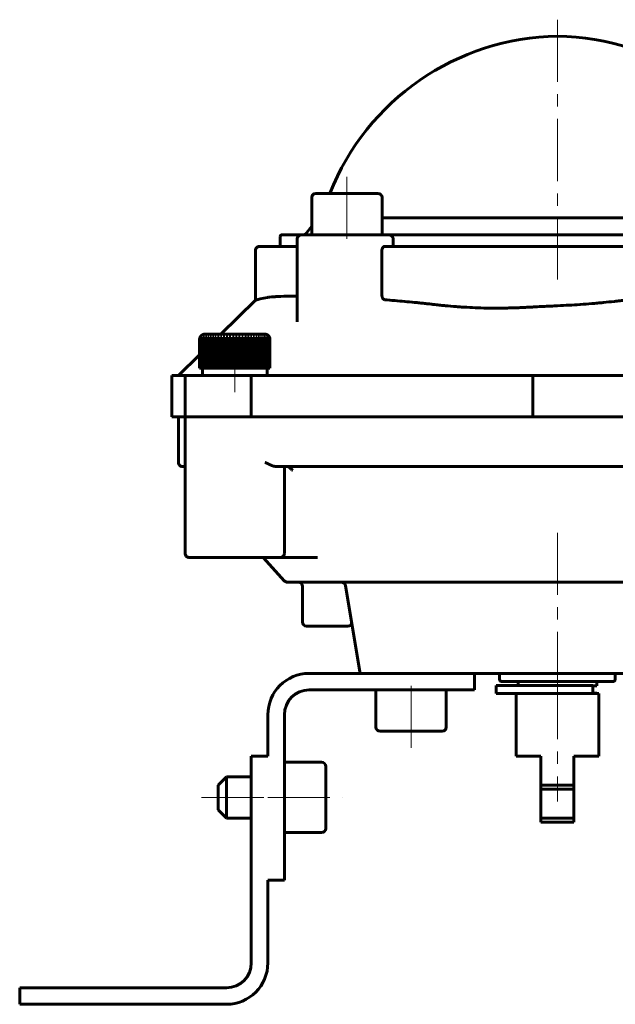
# Model space of a CAD drawing. Header units: millimetres. Extents: x -66 to 66, y -58 to 60.
# Tile 1 of 4: x -66 to 6, y -58 to 60. Entities that reach past the tile are written whole.
import ezdxf

# ---------------------------------------------------------------- set-up
doc = ezdxf.new("R2010")
doc.units = ezdxf.units.MM
doc.linetypes.add('K5LT_AXLED', pattern=[12, 7.5, -1.5, 1.5, -1.5])
doc.linetypes.add('K5LT_BASIC', pattern=[0])
doc.layers.add('Системный слой (1)', color=7, linetype='Continuous', true_color=0x6c6c6c)

# ---------------------------------------------------------------- blocks, each defined once
blk = doc.blocks.new('U10')
at = {"layer": 'Системный слой (1)', "color": 143, "linetype": 'K5LT_BASIC', "lineweight": 60, "true_color": 0x33acca}
for p, q in [((-34.72, -4.5), (-34.63, -4.5)), ((-34.1, -4.5), (-29.6, -4.5))]:
    blk.add_line(p, q, dxfattribs=at)
blk = doc.blocks.new('U11')
at = {"layer": 'Системный слой (1)', "color": 143, "linetype": 'K5LT_BASIC', "lineweight": 60, "true_color": 0x33acca}
for p, q in [((-40.5875, -31), (-40.5875, -33.5)), ((-40.5875, -33.5), (-40.5875, -36))]:
    blk.add_line(p, q, dxfattribs=at)
blk = doc.blocks.new('U12')
at = {"layer": 'Системный слой (1)', "color": 143, "linetype": 'K5LT_BASIC', "lineweight": 60, "true_color": 0x33acca}
for p, q in [((-41.5875, -32), (-41.5875, -33.5)), ((-41.5875, -33.5), (-41.5875, -35))]:
    blk.add_line(p, q, dxfattribs=at)
blk = doc.blocks.new('U17')
at = {"layer": 'Системный слой (1)', "color": 143, "linetype": 'K5LT_BASIC', "lineweight": 60, "true_color": 0x33acca}
for p, q in [((-36.53, 26.77), (-35.65, 26.94)), ((-35.65, 26.94), (-35.64, 26.94)), ((-35.64, 26.94), (-35.6, 26.94)), ((-35.6, 26.94), (-35.53, 26.95)), ((-35.53, 26.95), (-35.39, 26.97)), ((-35.39, 26.97), (-35.09, 27)), ((-35.09, 27), (-35.05, 27)), ((-35.05, 27), (-35.04, 27)), ((-35.04, 27), (-35.02, 27)), ((-35.02, 27), (-34.97, 27)), ((-34.97, 27), (-34.89, 27.01)), ((-34.89, 27.01), (-34.71, 27.02)), ((-34.71, 27.02), (-34.7, 27.02)), ((-34.7, 27.02), (-34.69, 27.02)), ((-34.69, 27.02), (-34.68, 27.02)), ((-34.68, 27.02), (-34.65, 27.03)), ((-34.65, 27.03), (-34.58, 27.03)), ((-34.58, 27.03), (-34.46, 27.04)), ((-34.46, 27.04), (-34.34, 27.04)), ((-34.34, 27.04), (-34.34, 27.04)), ((-34.34, 27.04), (-34.34, 27.04)), ((-34.34, 27.04), (-34.34, 27.04)), ((-34.34, 27.04), (-34.34, 27.04)), ((-34.34, 27.04), (-34.34, 27.04)), ((-34.34, 27.04), (-34.33, 27.04)), ((-34.33, 27.04), (-34.33, 27.04)), ((-34.33, 27.04), (-34.33, 27.04)), ((-34.33, 27.04), (-34.33, 27.04)), ((-34.33, 27.04), (-34.33, 27.04)), ((-34.33, 27.04), (-34.32, 27.04)), ((-34.32, 27.04), (-34.32, 27.04)), ((-34.32, 27.04), (-34.31, 27.04)), ((-34.31, 27.04), (-34.3, 27.05)), ((-34.3, 27.05), (-34.28, 27.05)), ((-34.28, 27.05), (-34.24, 27.05)), ((-34.24, 27.05), (-34.16, 27.05)), ((-34.16, 27.05), (-34, 27.06)), ((-34, 27.06), (-33.66, 27.07)), ((-33.66, 27.07), (-32.92, 27.09)), ((-32.92, 27.09), (-32.04, 27.09))]:
    blk.add_line(p, q, dxfattribs=at)
blk = doc.blocks.new('U18')
at = {"layer": 'Системный слой (1)', "color": 143, "linetype": 'K5LT_BASIC', "lineweight": 60, "true_color": 0x33acca}
for p, q in [((-41.29, 22.5), (-37.09, 26.6)), ((-46.41, 17.5), (-43.84, 20.01))]:
    blk.add_line(p, q, dxfattribs=at)
blk = doc.blocks.new('U26')
at = {"layer": 'Системный слой (1)', "color": 143, "linetype": 'K5LT_BASIC', "lineweight": 60, "true_color": 0x33acca}
for p, q in [((-33.89, 34.5), (-31.54, 34.5)), ((-21.06, 34.5), (19.88, 34.5)), ((30.37, 34.5), (32.71, 34.5))]:
    blk.add_line(p, q, dxfattribs=at)
blk = doc.blocks.new('U28')
at = {"layer": 'Системный слой (1)', "color": 143, "linetype": 'K5LT_BASIC', "lineweight": 60, "true_color": 0x33acca}
for p, q in [((19.91, 36.54), (-21.79, 36.54)), ((20.62, 36.54), (19.91, 36.54))]:
    blk.add_line(p, q, dxfattribs=at)
blk = doc.blocks.new('U29')
at = {"layer": 'Системный слой (1)', "color": 143, "linetype": 'K5LT_BASIC', "lineweight": 60, "true_color": 0x33acca}
for p, q in [((-31.54, 34.5), (-33.89, 34.5)), ((19.88, 34.5), (-21.06, 34.5)), ((32.71, 34.5), (30.37, 34.5)), ((32.71, 34.5), (32.71, 34.5))]:
    blk.add_line(p, q, dxfattribs=at)

msp = doc.modelspace()

# ---------------------------------------------------------------- linework, layer by layer
at = {"layer": 'Системный слой (1)', "color": 30, "linetype": 'K5LT_AXLED', "lineweight": 18, "true_color": 0xff8000}
for p, q in [((-0.59, 60.5), (-0.59, 34.47)), ((-26.04, 41.5), (-26.04, 32.5)), ((-0.59, 36.58), (-0.59, 28.5)), ((-39.59, 15.5), (-39.59, 20.4)), ((-0.59, -1.5), (-0.59, -22.9)), ((-18.27, -27.5), (-18.27, -18.5)), ((-0.59, -18.95), (-0.59, -34)), ((-43.59, -33.5), (-35.59, -33.5)), ((-35.59, -33.5), (-26.59, -33.5))]:
    msp.add_line(p, q, dxfattribs=at)
at = {"layer": 'Системный слой (1)', "color": 143, "linetype": 'K5LT_BASIC', "lineweight": 60, "true_color": 0x33acca}
for p, q in [((-22.29, 39.5), (-29.79, 39.5)), ((-28.1, 39.5), (-29.79, 39.5)), ((-30.29, 39), (-30.29, 34.5)), ((-21.79, 39), (-21.79, 34.5)), ((-30.29, 35.56), (-31.03, 34.58)), ((-34.09, 34.3), (-34.09, 33.1)), ((-31.54, 34.5), (-33.89, 34.5)), ((-32.04, 24), (-32.04, 34)), ((-21.06, 34.5), (-31.54, 34.5)), ((-21.06, 34.5), (-31.54, 34.5)), ((-31.54, 34.5), (-30.29, 34.5)), ((-20.44, 33.1), (-20.44, 34)), ((-37.09, 26.6), (-37.09, 32.6)), ((-36.59, 33.1), (-32.04, 33.1)), ((-21.8, 27.25), (-21.8, 32.6)), ((-21.46, 33.1), (20.29, 33.1)), ((-32.04, 24), (-32.04, 24)), ((-32.04, 24), (-32.04, 24)), ((-32.04, 24), (-32.04, 24)), ((-43.84, 21.88), (-43.84, 18.4)), ((-43.83, 18.4), (-43.83, 21.88)), ((-43.81, 21.88), (-43.81, 18.4)), ((-43.79, 22.12), (-43.79, 22.12)), ((-43.79, 18.4), (-43.79, 21.88)), ((-43.78, 22.12), (-43.78, 22.07)), ((-43.75, 21.88), (-43.75, 18.4)), ((-43.74, 22.12), (-43.74, 22)), ((-43.71, 18.4), (-43.71, 21.88)), ((-43.66, 22.12), (-43.66, 18.4)), ((-43.66, 21.88), (-43.66, 18.4)), ((-43.6, 18.4), (-43.6, 21.88)), ((-43.55, 22.12), (-43.55, 18.4)), ((-43.53, 21.88), (-43.53, 18.4)), ((-43.46, 18.4), (-43.46, 21.88)), ((-43.41, 22.12), (-43.41, 18.4)), ((-43.37, 21.88), (-43.37, 18.4)), ((-43.29, 18.4), (-43.29, 21.88)), ((-43.24, 22.12), (-43.24, 18.4)), ((-41.29, 22.5), (-43.21, 22.5)), ((-39.59, 22.5), (-43.21, 22.5)), ((-43.18, 21.88), (-43.18, 18.4)), ((-43.08, 18.4), (-43.08, 21.88)), ((-43.04, 22.12), (-43.04, 18.4)), ((-42.97, 21.88), (-42.97, 18.4)), ((-42.85, 18.4), (-42.85, 21.88)), ((-42.82, 22.12), (-42.82, 18.4)), ((-42.72, 21.88), (-42.72, 18.4)), ((-42.6, 18.4), (-42.6, 21.88)), ((-42.56, 22.12), (-42.56, 18.4)), ((-42.45, 21.88), (-42.45, 18.4)), ((-42.31, 18.4), (-42.31, 21.88)), ((-42.28, 22.12), (-42.28, 18.4)), ((-42.16, 21.88), (-42.16, 18.4)), ((-42.01, 18.4), (-42.01, 21.88)), ((-41.98, 22.12), (-41.98, 18.4)), ((-41.84, 21.88), (-41.84, 18.4)), ((-41.69, 18.4), (-41.69, 21.88)), ((-41.67, 22.12), (-41.67, 18.4)), ((-41.51, 21.88), (-41.51, 18.4)), ((-41.35, 18.4), (-41.35, 21.88)), ((-41.33, 22.12), (-41.33, 18.4)), ((-41.17, 21.88), (-41.17, 18.4)), ((-41, 18.4), (-41, 21.88)), ((-40.98, 22.12), (-40.98, 18.4)), ((-40.81, 21.88), (-40.81, 18.4)), ((-40.63, 18.4), (-40.63, 21.88)), ((-40.62, 22.12), (-40.62, 18.4)), ((-40.44, 21.88), (-40.44, 18.4)), ((-40.26, 18.4), (-40.26, 21.88)), ((-40.25, 22.12), (-40.25, 18.4)), ((-40.06, 21.88), (-40.06, 18.4)), ((-39.88, 22.12), (-39.88, 18.4)), ((-39.88, 18.4), (-39.88, 21.88)), ((-39.68, 21.88), (-39.68, 18.4)), ((-35.96, 22.5), (-39.59, 22.5)), ((-39.5, 18.4), (-39.5, 21.88)), ((-39.3, 18.4), (-39.3, 22.12)), ((-39.3, 21.88), (-39.3, 18.4)), ((-39.12, 18.4), (-39.12, 21.88)), ((-38.92, 18.4), (-38.92, 22.12)), ((-38.92, 21.88), (-38.92, 18.4)), ((-38.74, 18.4), (-38.74, 21.88)), ((-38.56, 18.4), (-38.56, 22.12)), ((-38.54, 21.88), (-38.54, 18.4)), ((-38.37, 18.4), (-38.37, 21.88)), ((-38.19, 18.4), (-38.19, 22.12)), ((-38.18, 21.88), (-38.18, 18.4)), ((-38.01, 18.4), (-38.01, 21.88)), ((-37.85, 18.4), (-37.85, 22.12)), ((-37.83, 21.88), (-37.83, 18.4)), ((-37.66, 18.4), (-37.66, 21.88)), ((-37.51, 18.4), (-37.51, 22.12)), ((-37.49, 21.88), (-37.49, 18.4)), ((-37.33, 18.4), (-37.33, 21.88)), ((-37.19, 18.4), (-37.19, 22.12)), ((-37.16, 21.88), (-37.16, 18.4)), ((-37.02, 18.4), (-37.02, 21.88)), ((-36.89, 18.4), (-36.89, 22.12)), ((-36.86, 21.88), (-36.86, 18.4)), ((-36.72, 18.4), (-36.72, 21.88)), ((-36.61, 18.4), (-36.61, 22.12)), ((-36.58, 21.88), (-36.58, 18.4)), ((-36.45, 18.4), (-36.45, 21.88)), ((-36.36, 18.4), (-36.36, 22.12)), ((-36.32, 21.88), (-36.32, 18.4)), ((-36.21, 18.4), (-36.21, 21.88)), ((-36.13, 18.4), (-36.13, 22.12)), ((-36.09, 21.88), (-36.09, 18.4)), ((-35.99, 18.4), (-35.99, 21.88)), ((-35.93, 18.4), (-35.93, 22.12)), ((-35.89, 21.88), (-35.89, 18.4)), ((-35.8, 18.4), (-35.8, 21.88)), ((-35.76, 18.4), (-35.76, 22.12)), ((-35.72, 21.88), (-35.72, 18.4)), ((-35.64, 18.4), (-35.64, 21.88)), ((-35.62, 18.4), (-35.62, 22.12)), ((-35.57, 21.88), (-35.57, 18.4)), ((-35.52, 18.4), (-35.52, 21.88)), ((-35.51, 18.4), (-35.51, 22.12)), ((-35.47, 21.88), (-35.47, 18.4)), ((-35.44, 22), (-35.44, 22.12)), ((-35.42, 18.4), (-35.42, 21.88)), ((-35.4, 22.07), (-35.4, 22.12)), ((-35.39, 22.12), (-35.39, 22.12)), ((-35.39, 21.88), (-35.39, 18.4)), ((-35.36, 18.4), (-35.36, 21.88)), ((-35.35, 21.88), (-35.35, 18.4)), ((-35.34, 18.4), (-35.34, 21.88)), ((-43.84, 18.4), (-43.83, 18.4)), ((-43.81, 18.4), (-43.83, 18.4)), ((-43.81, 18.4), (-43.79, 18.4)), ((-43.75, 18.4), (-43.79, 18.4)), ((-43.75, 18.4), (-43.71, 18.4)), ((-43.66, 18.4), (-43.71, 18.4)), ((-43.66, 18.4), (-43.6, 18.4)), ((-43.66, 18.4), (-43.66, 18.4)), ((-43.55, 18.4), (-43.6, 18.4)), ((-43.53, 18.4), (-43.55, 18.4)), ((-43.53, 18.4), (-43.46, 18.4)), ((-43.49, 17.5), (-43.49, 18.4)), ((-43.41, 18.4), (-43.46, 18.4)), ((-43.37, 18.4), (-43.41, 18.4)), ((-43.37, 18.4), (-43.29, 18.4)), ((-43.24, 18.4), (-43.29, 18.4)), ((-43.18, 18.4), (-43.24, 18.4)), ((-43.18, 18.4), (-43.08, 18.4)), ((-43.04, 18.4), (-43.08, 18.4)), ((-42.97, 18.4), (-43.04, 18.4)), ((-42.97, 18.4), (-42.85, 18.4)), ((-42.82, 18.4), (-42.85, 18.4)), ((-42.72, 18.4), (-42.82, 18.4)), ((-42.72, 18.4), (-42.6, 18.4)), ((-42.56, 18.4), (-42.6, 18.4)), ((-42.45, 18.4), (-42.56, 18.4)), ((-42.45, 18.4), (-42.31, 18.4)), ((-42.28, 18.4), (-42.31, 18.4)), ((-42.16, 18.4), (-42.28, 18.4)), ((-42.16, 18.4), (-42.01, 18.4)), ((-41.98, 18.4), (-42.01, 18.4)), ((-41.84, 18.4), (-41.98, 18.4)), ((-41.84, 18.4), (-41.69, 18.4)), ((-41.67, 18.4), (-41.69, 18.4)), ((-41.51, 18.4), (-41.67, 18.4)), ((-41.51, 18.4), (-41.35, 18.4)), ((-41.33, 18.4), (-41.35, 18.4)), ((-41.17, 18.4), (-41.33, 18.4)), ((-41.17, 18.4), (-41, 18.4)), ((-40.98, 18.4), (-41, 18.4)), ((-40.81, 18.4), (-40.98, 18.4)), ((-40.81, 18.4), (-40.63, 18.4)), ((-40.62, 18.4), (-40.63, 18.4)), ((-40.44, 18.4), (-40.62, 18.4)), ((-40.44, 18.4), (-40.26, 18.4)), ((-40.25, 18.4), (-40.26, 18.4)), ((-40.06, 18.4), (-40.25, 18.4)), ((-40.06, 18.4), (-39.88, 18.4)), ((-39.88, 18.4), (-39.88, 18.4)), ((-39.68, 18.4), (-39.88, 18.4)), ((-39.68, 18.4), (-39.5, 18.4)), ((-39.3, 18.4), (-39.5, 18.4)), ((-39.3, 18.4), (-39.12, 18.4)), ((-39.3, 18.4), (-39.3, 18.4)), ((-38.92, 18.4), (-39.12, 18.4)), ((-38.92, 18.4), (-38.92, 18.4)), ((-38.92, 18.4), (-38.74, 18.4)), ((-38.56, 18.4), (-38.74, 18.4)), ((-38.54, 18.4), (-38.56, 18.4)), ((-38.54, 18.4), (-38.37, 18.4)), ((-38.19, 18.4), (-38.37, 18.4)), ((-38.18, 18.4), (-38.19, 18.4)), ((-38.18, 18.4), (-38.01, 18.4)), ((-37.85, 18.4), (-38.01, 18.4)), ((-37.83, 18.4), (-37.85, 18.4)), ((-37.83, 18.4), (-37.66, 18.4)), ((-37.51, 18.4), (-37.66, 18.4)), ((-37.49, 18.4), (-37.51, 18.4)), ((-37.49, 18.4), (-37.33, 18.4)), ((-37.19, 18.4), (-37.33, 18.4)), ((-37.16, 18.4), (-37.19, 18.4)), ((-37.16, 18.4), (-37.02, 18.4)), ((-36.89, 18.4), (-37.02, 18.4)), ((-36.86, 18.4), (-36.89, 18.4)), ((-36.86, 18.4), (-36.72, 18.4)), ((-36.61, 18.4), (-36.72, 18.4)), ((-36.58, 18.4), (-36.61, 18.4)), ((-36.58, 18.4), (-36.45, 18.4)), ((-36.36, 18.4), (-36.45, 18.4)), ((-36.32, 18.4), (-36.36, 18.4)), ((-36.32, 18.4), (-36.21, 18.4)), ((-36.13, 18.4), (-36.21, 18.4)), ((-36.09, 18.4), (-36.13, 18.4)), ((-36.09, 18.4), (-35.99, 18.4)), ((-35.93, 18.4), (-35.99, 18.4)), ((-35.89, 18.4), (-35.93, 18.4)), ((-35.89, 18.4), (-35.8, 18.4)), ((-35.76, 18.4), (-35.8, 18.4)), ((-35.72, 18.4), (-35.76, 18.4)), ((-35.72, 18.4), (-35.64, 18.4)), ((-35.69, 17.5), (-35.69, 18.4)), ((-35.62, 18.4), (-35.64, 18.4)), ((-35.57, 18.4), (-35.62, 18.4)), ((-35.57, 18.4), (-35.52, 18.4)), ((-35.51, 18.4), (-35.52, 18.4)), ((-35.47, 18.4), (-35.51, 18.4)), ((-35.47, 18.4), (-35.42, 18.4)), ((-35.39, 18.4), (-35.42, 18.4)), ((-35.39, 18.4), (-35.36, 18.4)), ((-35.35, 18.4), (-35.36, 18.4)), ((-35.35, 18.4), (-35.34, 18.4)), ((-47.19, 17.5), (-47.19, 12.5)), ((-45.59, 17.5), (-47.19, 17.5)), ((-45.59, 17.5), (-45.59, 12.5)), ((-37.59, 17.5), (-45.59, 17.5)), ((-23.79, 17.5), (-37.59, 17.5)), ((-37.59, 17.5), (-37.59, 12.5)), ((-3.57, 17.5), (-23.79, 17.5)), ((-3.57, 17.5), (-2.15, 17.5)), ((-3.57, 12.5), (-3.57, 17.5)), ((-2.15, 17.5), (5.07, 17.5)), ((5.07, 17.5), (18.85, 17.5)), ((-45.59, 12.5), (-47.19, 12.5)), ((-46.41, 12.5), (-46.41, 7)), ((-37.59, 12.5), (-45.59, 12.5)), ((-45.59, 12.5), (-45.59, -4)), ((-37.59, 12.5), (-45.59, 12.5)), ((-23.79, 12.5), (-37.59, 12.5)), ((-3.57, 12.5), (-23.79, 12.5)), ((-2.15, 12.5), (-3.57, 12.5)), ((-2.15, 12.5), (-3.57, 12.5)), ((5.07, 12.5), (-2.15, 12.5)), ((-2.15, 12.5), (5.07, 12.5)), ((18.85, 12.5), (5.07, 12.5)), ((5.07, 12.5), (18.85, 12.5)), ((-45.91, 6.5), (-45.59, 6.5)), ((-45.91, 6.5), (-45.59, 6.5)), ((-45.59, 6.5), (-45.91, 6.5)), ((-34.63, 6.5), (-29.61, 6.5)), ((-29.61, 6.5), (-34.63, 6.5)), ((-33.59, 6.5), (-33.59, -4)), ((-2.09, 6.5), (-29.61, 6.5)), ((-1.71, 6.5), (-23.1, 6.5)), ((-2.09, 6.5), (-1.71, 6.5)), ((5.06, 6.5), (-2.09, 6.5)), ((5.01, 6.5), (-1.71, 6.5)), ((5.06, 6.5), (28.31, 6.5)), ((-45.09, -4.5), (-34.09, -4.5)), ((-34.09, -4.5), (-45.09, -4.5)), ((-36.14, -4.5), (-33.56, -7.34)), ((-33.19, -7.5), (-32.21, -7.5)), ((-32.21, -7.5), (-21.99, -7.5)), ((-31.41, -8), (-31.41, -12.3)), ((-24.42, -18.5), (-26.2, -7.92)), ((-21.99, -7.5), (-0.6, -7.5)), ((-0.6, -7.5), (4.86, -7.5)), ((4.86, -7.5), (28.18, -7.5)), ((-25.91, -12.8), (-30.91, -12.8)), ((-30.91, -12.8), (-25.91, -12.8)), ((-30.59, -18.5), (-10.59, -18.5)), ((-10.59, -18.5), (-7.03, -18.5)), ((-10.59, -18.5), (-10.59, -20.5)), ((-7.59, -18.5), (-7.59, -19.2)), ((-7.03, -18.5), (-3.47, -18.5)), ((-2.99, -18.5), (-3.47, -18.5)), ((-2.99, -18.5), (9.41, -18.5)), ((6.41, -18.5), (6.41, -19.2)), ((-7.99, -19.95), (3.21, -19.95)), ((-7.99, -20.95), (-7.99, -19.95)), ((-7.29, -19.5), (6.11, -19.5)), ((-7.29, -19.5), (6.11, -19.5)), ((-5.34, -19.5), (-5.34, -19.95)), ((3.21, -19.95), (3.7, -19.95)), ((3.7, -20.95), (3.7, -19.95)), ((3.7, -20), (4.16, -20)), ((3.71, -20), (3.71, -20.9)), ((4.16, -19.5), (4.16, -20)), ((4.16, -20), (4.16, -20)), ((-10.59, -20.5), (-30.59, -20.5)), ((-22.52, -25), (-22.52, -20.5)), ((-14.02, -25), (-14.02, -20.5)), ((-7.99, -20.95), (3.21, -20.95)), ((-5.59, -20.95), (-5.59, -28.5)), ((3.21, -20.95), (3.7, -20.95)), ((4.16, -20.9), (3.7, -20.9)), ((4.41, -20.95), (3.7, -20.95)), ((4.16, -20.9), (4.16, -20.95)), ((4.41, -20.95), (4.41, -28.5)), ((-35.59, -28.5), (-35.59, -23.5)), ((-33.59, -23.5), (-33.59, -43.5)), ((-14.52, -25.5), (-22.02, -25.5)), ((-37.59, -28.5), (-35.59, -28.5)), ((-37.59, -53.5), (-37.59, -28.5)), ((-2.59, -28.5), (-5.59, -28.5)), ((-2.59, -28.5), (-2.59, -32)), ((4.41, -28.5), (1.41, -28.5)), ((1.41, -28.5), (1.41, -32)), ((-29.09, -29.25), (-33.59, -29.25)), ((-28.59, -29.75), (-28.59, -37.25)), ((-40.59, -31), (-41.59, -32)), ((-37.59, -31), (-40.59, -31)), ((-2.59, -32), (-2.59, -32.5)), ((-0.59, -32), (-2.59, -32)), ((1.41, -32), (-0.59, -32)), ((1.41, -32), (1.41, -32.5)), ((1.41, -32.5), (-2.59, -32.5)), ((-2.59, -32.5), (-2.59, -36)), ((1.41, -32.5), (1.41, -36)), ((-40.59, -36), (-41.59, -35)), ((-37.59, -36), (-40.59, -36)), ((1.41, -36), (-2.59, -36)), ((-2.59, -36), (-2.59, -36.5)), ((1.41, -36.5), (-2.59, -36.5)), ((1.41, -36), (1.41, -36.5)), ((-29.09, -37.75), (-33.59, -37.75)), ((-35.59, -43.5), (-35.59, -53.5)), ((-33.59, -43.5), (-35.59, -43.5)), ((-65.59, -58.5), (-65.59, -56.5)), ((-65.59, -56.5), (-40.59, -56.5)), ((-40.59, -58.5), (-65.59, -58.5))]:
    msp.add_line(p, q, dxfattribs=at)
for centre, radius, start, end in [((-0.18, 28.5), 30, 90.7713, 158.4954), ((-0.99, 28.5), 30, 21.5046, 89.2287), ((-29.79, 39), 0.5, 90, 180), ((-29.79, 39), 0.5, 90, 180), ((-22.29, 39), 0.5, 0, 90), ((-31.19, 34.7), 0.2, 269.9972, 323.1502), ((-33.89, 34.3), 0.2, 89.9631, 180), ((-31.54, 34), 0.5, 89.9786, 180), ((-36.59, 32.6), 0.5, 89.9999, 180), ((-45.91, 7), 0.5, 180, 270.017), ((-45.09, -4), 0.5, 180, 270.0017), ((-45.09, -4), 0.5, 270, 270.0017), ((-34.09, -4), 0.5, 269.996, 0), ((-33.19, -7), 0.5, 222.273, 270), ((-31.91, -8), 0.5, 0, 90), ((-26.69, -8), 0.5, 9.496, 90), ((-30.91, -12.3), 0.5, 180, 270), ((-25.91, -12.3), 0.5, 270, 342.2217), ((-30.59, -23.5), 5, 90, 180), ((-7.29, -19.2), 0.3, 180, 270), ((6.11, -19.2), 0.3, 270, 0), ((-30.59, -23.5), 3, 90, 180), ((-22.02, -25), 0.5, 180, 270), ((-14.52, -25), 0.5, 270, 0), ((-29.09, -29.75), 0.5, 0, 90), ((-29.09, -37.25), 0.5, 270, 0), ((-40.59, -53.5), 5, 270, 0), ((-40.59, -53.5), 3, 270, 0)]:
    msp.add_arc(centre, radius, start, end, dxfattribs=at)
for points, knots in [([(-21.06, 34.5), (-21.03, 34.5), (-20.98, 34.5), (-20.92, 34.49), (-20.88, 34.48), (-20.84, 34.47), (-20.81, 34.46), (-20.78, 34.45), (-20.75, 34.43), (-20.72, 34.42), (-20.69, 34.4), (-20.67, 34.39), (-20.65, 34.38), (-20.63, 34.36), (-20.61, 34.35), (-20.58, 34.32), (-20.56, 34.3), (-20.53, 34.26), (-20.5, 34.22), (-20.48, 34.17), (-20.46, 34.13), (-20.45, 34.08), (-20.44, 34.03), (-20.44, 34)], [0, 0, 0, 0, 1.696788, 3.66992, 4.451822, 5.825318, 6.963471, 7.473267, 8.711491, 9.649103, 10.214056, 11.290233, 11.967535, 12.246851, 13.181102, 13.929021, 14.939917, 15.624119, 17.573781, 19.074322, 19.993322, 21.17596, 24, 24, 24, 24]), ([(-21.46, 33.1), (-21.48, 33.1), (-21.5, 33.1), (-21.53, 33.09), (-21.54, 33.09), (-21.56, 33.08), (-21.57, 33.07), (-21.58, 33.07), (-21.58, 33.07), (-21.59, 33.06), (-21.59, 33.06), (-21.62, 33.04), (-21.65, 33.01), (-21.68, 32.98), (-21.68, 32.97), (-21.69, 32.96), (-21.69, 32.96), (-21.7, 32.96), (-21.7, 32.96), (-21.7, 32.96), (-21.7, 32.95), (-21.7, 32.96), (-21.74, 32.9), (-21.76, 32.84), (-21.8, 32.72), (-21.8, 32.66), (-21.8, 32.6)], [0, 0, 0, 0, 0.125, 0.125, 0.1875, 0.1875, 0.21875, 0.234375, 0.242187, 0.242187, 0.25, 0.25, 0.375, 0.375, 0.4375, 0.4375, 0.46875, 0.46875, 0.484375, 0.492187, 0.492187, 0.5, 0.5, 0.75, 0.75, 1, 1, 1, 1]), ([(-21.46, 26.65), (-20.65, 26.59), (-19.85, 26.52), (-18.65, 26.41), (-18.25, 26.37), (-17.65, 26.31), (-17.26, 26.27), (-16.87, 26.23), (-16.67, 26.21), (-16.67, 26.21), (-16.57, 26.2), (-16.42, 26.18), (-16.11, 26.15), (-15.99, 26.13), (-15.79, 26.11), (-15.65, 26.1), (-15.5, 26.08), (-15.42, 26.07), (-15.41, 26.07), (-15.15, 26.04), (-14.91, 26.01), (-14.6, 25.98), (-14.5, 25.97), (-14.35, 25.96), (-14.27, 25.95), (-14.19, 25.94), (-14.15, 25.93), (-14.15, 25.93), (-13.7, 25.89), (-13.26, 25.85), (-12.61, 25.8), (-12.2, 25.78), (-11.8, 25.75), (-11.59, 25.74), (-11.56, 25.74), (-10.63, 25.68), (-9.72, 25.65), (-8.36, 25.64), (-7.91, 25.64), (-7.22, 25.64), (-6.78, 25.65), (-6.34, 25.66), (-6.11, 25.66), (-6.1, 25.66), (-5.89, 25.67), (-5.67, 25.68), (-5.33, 25.69), (-5.09, 25.7), (-4.84, 25.71), (-4.71, 25.72), (-4.71, 25.72), (-4.65, 25.72), (-4.51, 25.73), (-4.16, 25.75), (-4.03, 25.75), (-3.79, 25.77), (-3.62, 25.77), (-3.43, 25.78), (-3.33, 25.79), (-3.33, 25.79), (-2.96, 25.81), (-2.55, 25.83), (-1.86, 25.86), (-1.62, 25.88), (-1.24, 25.89), (-0.98, 25.91), (-0.72, 25.92), (-0.58, 25.93), (-0.57, 25.93), (-0.1, 25.95), (0.36, 25.98), (1.26, 26.02), (1.69, 26.05), (2.16, 26.08), (2.19, 26.08), (2.65, 26.11), (3.1, 26.15), (3.8, 26.21), (4.25, 26.24), (4.72, 26.29), (4.96, 26.31), (4.98, 26.31), (5.41, 26.36), (5.85, 26.4), (6.53, 26.48), (6.87, 26.51), (7.34, 26.57), (7.58, 26.59), (7.7, 26.61), (7.71, 26.61), (8.07, 26.65), (8.48, 26.7), (9.14, 26.78), (9.38, 26.81), (9.74, 26.86), (9.98, 26.89), (10.24, 26.92), (10.37, 26.94), (10.37, 26.94), (10.41, 26.95), (10.65, 26.98), (11.3, 27.06), (11.57, 27.1), (12.04, 27.16), (12.21, 27.18), (12.49, 27.22), (12.67, 27.24), (12.86, 27.27), (12.97, 27.28), (12.97, 27.28), (13.49, 27.35), (13.96, 27.42), (14.59, 27.5), (14.79, 27.53), (15.07, 27.57), (15.25, 27.59), (15.42, 27.61), (15.5, 27.62), (15.5, 27.62), (15.95, 27.68), (16.37, 27.74), (16.98, 27.82), (17.33, 27.87), (17.67, 27.91), (17.86, 27.94), (17.91, 27.94), (18.7, 28.05), (19.48, 28.14), (20.28, 28.22)], [0, 0, 0, 0, 0.0625, 0.0625, 0.09375, 0.09375, 0.109375, 0.124756, 0.124756, 0.125, 0.125, 0.140625, 0.140625, 0.148438, 0.148438, 0.152344, 0.156006, 0.156006, 0.15625, 0.15625, 0.171875, 0.171875, 0.179688, 0.179688, 0.183594, 0.187012, 0.187012, 0.1875, 0.1875, 0.21875, 0.21875, 0.234375, 0.248047, 0.248047, 0.25, 0.25, 0.3125, 0.3125, 0.34375, 0.34375, 0.359375, 0.374023, 0.374023, 0.375, 0.375, 0.390625, 0.390625, 0.398438, 0.406128, 0.406128, 0.40625, 0.40625, 0.421875, 0.421875, 0.429688, 0.429688, 0.433594, 0.437378, 0.437378, 0.4375, 0.4375, 0.46875, 0.46875, 0.484375, 0.484375, 0.492188, 0.499512, 0.499512, 0.5, 0.5, 0.53125, 0.53125, 0.560547, 0.560547, 0.5625, 0.5625, 0.59375, 0.59375, 0.609375, 0.624023, 0.624023, 0.625, 0.625, 0.65625, 0.65625, 0.671875, 0.679688, 0.687012, 0.687012, 0.6875, 0.6875, 0.71875, 0.71875, 0.734375, 0.734375, 0.742188, 0.749878, 0.749878, 0.75, 0.75, 0.78125, 0.78125, 0.796875, 0.796875, 0.804688, 0.804688, 0.808594, 0.812378, 0.812378, 0.8125, 0.8125, 0.84375, 0.84375, 0.859375, 0.859375, 0.867188, 0.874512, 0.874512, 0.875, 0.875, 0.90625, 0.90625, 0.921875, 0.933594, 0.933594, 0.9375, 0.9375, 1, 1, 1, 1]), ([(-21.8, 27.25), (-21.8, 27.18), (-21.8, 27.11), (-21.78, 27.01), (-21.76, 26.95), (-21.74, 26.9), (-21.73, 26.88), (-21.73, 26.87), (-21.71, 26.83), (-21.68, 26.79), (-21.66, 26.76), (-21.64, 26.73), (-21.63, 26.73), (-21.57, 26.68), (-21.52, 26.65), (-21.46, 26.65)], [0, 0, 0, 0, 0.25, 0.25, 0.375, 0.46875, 0.46875, 0.5, 0.5, 0.625, 0.6875, 0.6875, 0.75, 0.75, 1, 1, 1, 1]), ([(-34.63, 6.5), (-34.65, 6.5), (-34.69, 6.5), (-34.76, 6.51), (-34.83, 6.53), (-34.9, 6.54), (-34.97, 6.57), (-35.05, 6.59), (-35.13, 6.63), (-35.21, 6.66), (-35.28, 6.69), (-35.37, 6.73), (-35.47, 6.78), (-35.56, 6.82), (-35.65, 6.87), (-35.72, 6.9), (-35.79, 6.93), (-35.86, 6.96), (-35.91, 6.99), (-35.93, 7)], [0, 0, 0, 0, 1.672208, 3.000729, 4.144729, 5.195629, 6.232376, 7.301165, 8.444432, 9.636843, 10.560116, 11.843069, 13.434955, 15.529909, 16.3899, 17.616573, 18.348768, 19.434788, 20, 20, 20, 20]), ([(-32.57, 6), (-32.61, 6.05), (-32.68, 6.13), (-32.79, 6.23), (-32.87, 6.3), (-32.94, 6.35), (-32.99, 6.39), (-33.04, 6.42), (-33.09, 6.45), (-33.15, 6.48), (-33.19, 6.49), (-33.22, 6.49)], [0, 0, 0, 0, 2.962492, 4.610442, 6.239102, 7.267322, 8.07016, 8.973815, 9.846945, 10.490581, 12, 12, 12, 12])]:
    msp.add_open_spline(points, degree=3, knots=knots, dxfattribs=at)
for points in [[(-37.09, 26.6), (-37.09, 26.6), (-36.91, 26.66), (-36.53, 26.77)], [(-43.79, 22.12), (-43.82, 22.04), (-43.84, 21.95), (-43.84, 21.88)], [(-43.84, 21.88), (-43.84, 21.95), (-43.82, 22.04), (-43.79, 22.12)], [(-43.83, 21.88), (-43.83, 21.95), (-43.81, 22.04), (-43.78, 22.12)], [(-43.76, 22.12), (-43.79, 22.04), (-43.81, 21.95), (-43.81, 21.88)], [(-43.79, 21.88), (-43.79, 21.95), (-43.77, 22.04), (-43.74, 22.12)], [(-43.78, 22.12), (-43.77, 22.12), (-43.77, 22.12), (-43.76, 22.12)], [(-43.7, 22.12), (-43.74, 22.04), (-43.75, 21.95), (-43.75, 21.88)], [(-43.74, 22.12), (-43.72, 22.12), (-43.71, 22.12), (-43.7, 22.12)], [(-43.71, 21.88), (-43.71, 21.95), (-43.7, 22.04), (-43.66, 22.12)], [(-43.71, 21.88), (-43.71, 21.95), (-43.7, 22.04), (-43.66, 22.12)], [(-43.61, 22.12), (-43.64, 22.04), (-43.66, 21.95), (-43.66, 21.88)], [(-43.66, 22.12), (-43.64, 22.12), (-43.63, 22.12), (-43.61, 22.12)], [(-43.6, 21.88), (-43.6, 21.95), (-43.59, 22.04), (-43.55, 22.12)], [(-43.6, 21.88), (-43.6, 21.95), (-43.59, 22.04), (-43.55, 22.12)], [(-43.55, 22.12), (-43.53, 22.12), (-43.51, 22.12), (-43.48, 22.12)], [(-43.48, 22.12), (-43.52, 22.04), (-43.53, 21.95), (-43.53, 21.88)], [(-43.46, 21.88), (-43.46, 21.95), (-43.45, 22.04), (-43.41, 22.12)], [(-43.46, 21.88), (-43.46, 21.95), (-43.45, 22.04), (-43.41, 22.12)], [(-43.41, 22.12), (-43.38, 22.12), (-43.36, 22.12), (-43.33, 22.12)], [(-43.33, 22.12), (-43.36, 22.04), (-43.37, 21.95), (-43.37, 21.88)], [(-43.29, 21.88), (-43.29, 21.95), (-43.27, 22.04), (-43.24, 22.12)], [(-43.29, 21.88), (-43.29, 21.95), (-43.27, 22.04), (-43.24, 22.12)], [(-43.24, 22.12), (-43.21, 22.12), (-43.17, 22.12), (-43.14, 22.12)], [(-43.14, 22.12), (-43.17, 22.04), (-43.18, 21.95), (-43.18, 21.88)], [(-43.08, 21.88), (-43.08, 21.95), (-43.07, 22.04), (-43.04, 22.12)], [(-43.08, 21.88), (-43.08, 21.95), (-43.07, 22.04), (-43.04, 22.12)], [(-43.04, 22.12), (-43, 22.12), (-42.96, 22.12), (-42.93, 22.12)], [(-42.93, 22.12), (-42.95, 22.04), (-42.97, 21.95), (-42.97, 21.88)], [(-42.85, 21.88), (-42.85, 21.95), (-42.84, 22.04), (-42.82, 22.12)], [(-42.85, 21.88), (-42.85, 21.95), (-42.84, 22.04), (-42.82, 22.12)], [(-42.82, 22.12), (-42.77, 22.12), (-42.73, 22.12), (-42.68, 22.12)], [(-42.68, 22.12), (-42.71, 22.04), (-42.72, 21.95), (-42.72, 21.88)], [(-42.6, 21.88), (-42.6, 21.95), (-42.59, 22.04), (-42.56, 22.12)], [(-42.6, 21.88), (-42.6, 21.95), (-42.59, 22.04), (-42.56, 22.12)], [(-42.56, 22.12), (-42.51, 22.12), (-42.47, 22.12), (-42.42, 22.12)], [(-42.42, 22.12), (-42.44, 22.04), (-42.45, 21.95), (-42.45, 21.88)], [(-42.31, 21.88), (-42.32, 21.95), (-42.31, 22.04), (-42.28, 22.12)], [(-42.31, 21.88), (-42.32, 21.95), (-42.31, 22.04), (-42.28, 22.12)], [(-42.28, 22.12), (-42.23, 22.12), (-42.18, 22.12), (-42.13, 22.12)], [(-42.13, 22.12), (-42.15, 22.04), (-42.16, 21.95), (-42.16, 21.88)], [(-42.01, 21.88), (-42.01, 21.95), (-42, 22.04), (-41.98, 22.12)], [(-42.01, 21.88), (-42.01, 21.95), (-42, 22.04), (-41.98, 22.12)], [(-41.98, 22.12), (-41.93, 22.12), (-41.87, 22.12), (-41.82, 22.12)], [(-41.82, 22.12), (-41.84, 22.04), (-41.84, 21.95), (-41.84, 21.88)], [(-41.69, 21.88), (-41.69, 21.95), (-41.68, 22.04), (-41.67, 22.12)], [(-41.67, 22.12), (-41.61, 22.12), (-41.55, 22.12), (-41.49, 22.12)], [(-41.49, 22.12), (-41.51, 22.04), (-41.51, 21.95), (-41.51, 21.88)], [(-41.35, 21.88), (-41.35, 21.95), (-41.34, 22.04), (-41.33, 22.12)], [(-41.33, 22.12), (-41.27, 22.12), (-41.21, 22.12), (-41.15, 22.12)], [(-41.15, 22.12), (-41.16, 22.04), (-41.17, 21.95), (-41.17, 21.88)], [(-41, 21.88), (-41, 21.95), (-40.99, 22.04), (-40.98, 22.12)], [(-40.98, 22.12), (-40.92, 22.12), (-40.85, 22.12), (-40.79, 22.12)], [(-40.79, 22.12), (-40.8, 22.04), (-40.8, 21.95), (-40.81, 21.88)], [(-40.63, 21.88), (-40.63, 21.95), (-40.63, 22.04), (-40.62, 22.12)], [(-40.62, 22.12), (-40.55, 22.12), (-40.49, 22.12), (-40.42, 22.12)], [(-40.42, 22.12), (-40.43, 22.04), (-40.44, 21.95), (-40.44, 21.88)], [(-40.26, 21.88), (-40.26, 21.95), (-40.26, 22.04), (-40.25, 22.12)], [(-40.25, 22.12), (-40.18, 22.12), (-40.12, 22.12), (-40.05, 22.12)], [(-40.05, 22.12), (-40.06, 22.04), (-40.06, 21.95), (-40.06, 21.88)], [(-39.88, 22.12), (-39.81, 22.12), (-39.74, 22.12), (-39.68, 22.12)], [(-39.88, 21.88), (-39.88, 21.95), (-39.88, 22.04), (-39.88, 22.12)], [(-39.68, 22.12), (-39.68, 22.04), (-39.68, 21.95), (-39.68, 21.88)], [(-39.5, 22.12), (-39.43, 22.12), (-39.37, 22.12), (-39.3, 22.12)], [(-39.5, 21.88), (-39.5, 21.95), (-39.5, 22.04), (-39.5, 22.12)], [(-39.3, 22.12), (-39.3, 22.04), (-39.3, 21.95), (-39.3, 21.88)], [(-39.12, 22.12), (-39.06, 22.12), (-38.99, 22.12), (-38.92, 22.12)], [(-39.12, 21.88), (-39.12, 21.95), (-39.12, 22.04), (-39.12, 22.12)], [(-38.92, 22.12), (-38.92, 22.04), (-38.92, 21.95), (-38.92, 21.88)], [(-38.75, 22.12), (-38.69, 22.12), (-38.62, 22.12), (-38.56, 22.12)], [(-38.74, 21.88), (-38.74, 21.95), (-38.74, 22.04), (-38.75, 22.12)], [(-38.56, 22.12), (-38.55, 22.04), (-38.54, 21.95), (-38.54, 21.88)], [(-38.39, 22.12), (-38.32, 22.12), (-38.26, 22.12), (-38.19, 22.12)], [(-38.37, 21.88), (-38.37, 21.95), (-38.37, 22.04), (-38.39, 22.12)], [(-38.19, 22.12), (-38.18, 22.04), (-38.18, 21.95), (-38.18, 21.88)], [(-38.01, 21.88), (-38.01, 21.95), (-38.02, 22.04), (-38.03, 22.12)], [(-38.03, 22.12), (-37.97, 22.12), (-37.91, 22.12), (-37.85, 22.12)], [(-37.85, 22.12), (-37.83, 22.04), (-37.83, 21.95), (-37.83, 21.88)], [(-37.69, 22.12), (-37.63, 22.12), (-37.57, 22.12), (-37.51, 22.12)], [(-37.66, 21.88), (-37.66, 21.95), (-37.67, 22.04), (-37.69, 22.12)], [(-37.51, 22.12), (-37.49, 22.04), (-37.49, 21.95), (-37.49, 21.88)], [(-37.33, 21.88), (-37.33, 21.95), (-37.34, 22.04), (-37.36, 22.12)], [(-37.36, 22.12), (-37.3, 22.12), (-37.25, 22.12), (-37.19, 22.12)], [(-37.19, 22.12), (-37.17, 22.04), (-37.16, 21.95), (-37.16, 21.88)], [(-37.02, 21.88), (-37.02, 21.95), (-37.03, 22.04), (-37.05, 22.12)], [(-37.05, 22.12), (-37, 22.12), (-36.94, 22.12), (-36.89, 22.12)], [(-36.89, 22.12), (-36.87, 22.04), (-36.86, 21.95), (-36.86, 21.88)], [(-36.76, 22.12), (-36.71, 22.12), (-36.66, 22.12), (-36.61, 22.12)], [(-36.72, 21.88), (-36.72, 21.95), (-36.73, 22.04), (-36.76, 22.12)], [(-36.61, 22.12), (-36.59, 22.04), (-36.58, 21.95), (-36.58, 21.88)], [(-36.45, 21.88), (-36.45, 21.95), (-36.47, 22.04), (-36.49, 22.12)], [(-36.49, 22.12), (-36.45, 22.12), (-36.4, 22.12), (-36.36, 22.12)], [(-36.36, 22.12), (-36.33, 22.04), (-36.32, 21.95), (-36.32, 21.88)], [(-36.21, 21.88), (-36.21, 21.95), (-36.22, 22.04), (-36.25, 22.12)], [(-36.25, 22.12), (-36.21, 22.12), (-36.17, 22.12), (-36.13, 22.12)], [(-36.13, 22.12), (-36.1, 22.04), (-36.09, 21.95), (-36.09, 21.88)], [(-35.99, 21.88), (-35.99, 21.95), (-36, 22.04), (-36.03, 22.12)], [(-36.03, 22.12), (-36, 22.12), (-35.97, 22.12), (-35.93, 22.12)], [(-35.93, 22.12), (-35.9, 22.04), (-35.89, 21.95), (-35.89, 21.88)], [(-35.8, 21.88), (-35.8, 21.95), (-35.82, 22.04), (-35.85, 22.12)], [(-35.85, 22.12), (-35.82, 22.12), (-35.79, 22.12), (-35.76, 22.12)], [(-35.76, 22.12), (-35.73, 22.04), (-35.72, 21.95), (-35.72, 21.88)], [(-35.64, 21.88), (-35.64, 21.95), (-35.66, 22.04), (-35.69, 22.12)], [(-35.69, 22.12), (-35.67, 22.12), (-35.64, 22.12), (-35.62, 22.12)], [(-35.62, 22.12), (-35.59, 22.04), (-35.57, 21.95), (-35.57, 21.88)], [(-35.52, 21.88), (-35.52, 21.95), (-35.53, 22.04), (-35.57, 22.12)], [(-35.57, 22.12), (-35.55, 22.12), (-35.53, 22.12), (-35.51, 22.12)], [(-35.51, 22.12), (-35.48, 22.04), (-35.47, 21.95), (-35.47, 21.88)], [(-35.42, 21.88), (-35.42, 21.95), (-35.44, 22.04), (-35.47, 22.12)], [(-35.47, 22.12), (-35.46, 22.12), (-35.45, 22.12), (-35.44, 22.12)], [(-35.44, 22.12), (-35.4, 22.04), (-35.39, 21.95), (-35.39, 21.88)], [(-35.36, 21.88), (-35.36, 21.95), (-35.38, 22.04), (-35.41, 22.12)], [(-35.41, 22.12), (-35.41, 22.12), (-35.4, 22.12), (-35.4, 22.12)], [(-35.4, 22.12), (-35.36, 22.04), (-35.35, 21.95), (-35.35, 21.88)], [(-35.34, 21.88), (-35.34, 21.95), (-35.35, 22.04), (-35.39, 22.12)], [(-35.39, 22.12), (-35.35, 22.04), (-35.34, 21.95), (-35.34, 21.88)], [(-33.22, 6.49), (-33.24, 6.5), (-33.26, 6.5), (-33.27, 6.5)]]:
    msp.add_open_spline(points, degree=3, dxfattribs=at)
for points, weights in [([(-43.79, 22.12), (-43.68, 22.36), (-43.46, 22.5), (-43.21, 22.5)], [0.880387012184, 0.814096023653, 0.851374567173, 0.992222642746]), ([(-35.39, 22.12), (-35.49, 22.36), (-35.71, 22.5), (-35.96, 22.5)], [0.883830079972, 0.817280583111, 0.854705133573, 0.996103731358])]:
    msp.add_rational_spline(points, weights, degree=3, dxfattribs=at)

# ---------------------------------------------------------------- block references
at = {"layer": 'Системный слой (1)'}
for name in ['U28', 'U26', 'U29', 'U18', 'U17', 'U10', 'U12', 'U11']:
    msp.add_blockref(name, (0, 0), dxfattribs=at)

doc.saveas('drawing.dxf')
